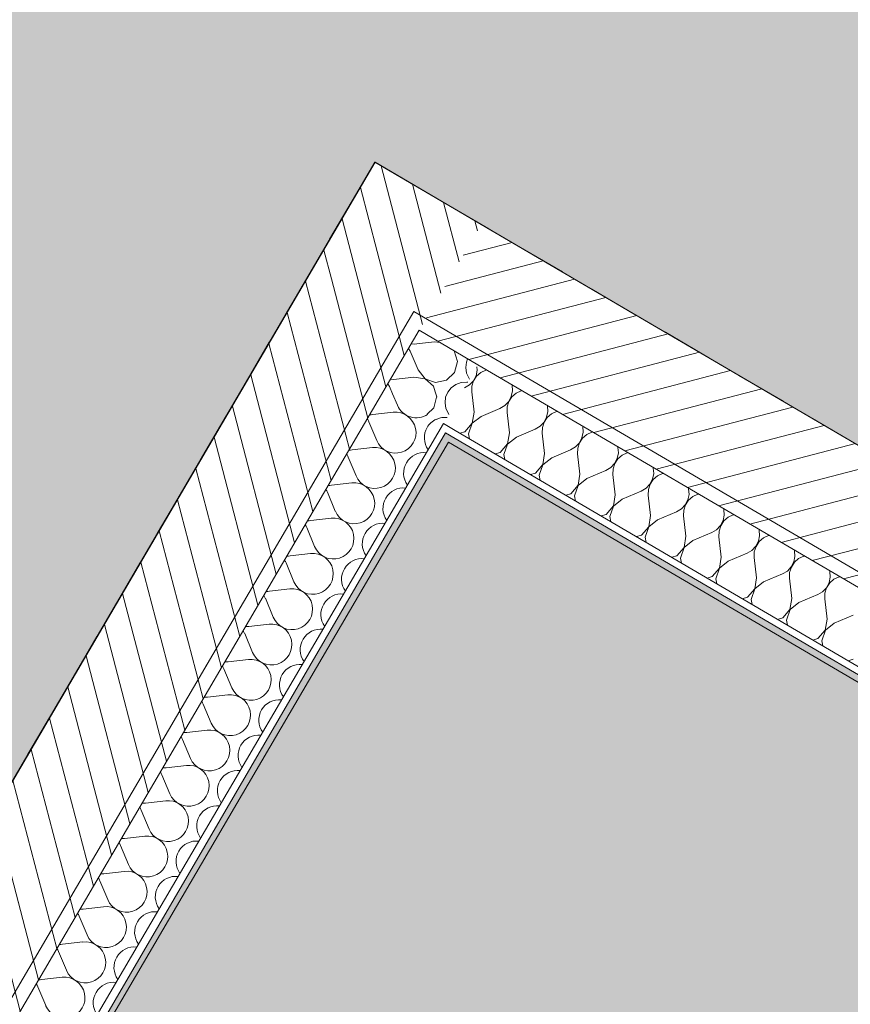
# Model space of a CAD drawing. Header units: millimetres. Extents: x -107151 to 48086, y -42122 to 26068.
# Tile 20 of 52: x -76172 to -74954, y -235 to 1208. Entities that reach past the tile are written whole.
import ezdxf
from ezdxf.enums import TextEntityAlignment as Align

# ---------------------------------------------------------------- set-up
doc = ezdxf.new("R2010")
doc.units = ezdxf.units.MM
doc.header["$MEASUREMENT"] = 0
doc.linetypes.add('Tirets petits', pattern=[125, 75, -50])
for name, color, linetype in [('01-STR_Dalles.ARCHI', 7, 'Continuous'), ('01-STR_Murs extérieurs.ARCHI', 7, 'Continuous'), ('03-SURFACE _ Utile.ARCHI', 7, 'Continuous'), ('04-SOE_Faux Plafond.ARCHI', 7, 'Continuous'), ('04-SOE_Revetement de sol.ARCHI', 7, 'Continuous'), ('05-INF _ COTATIONS.ARCHI', 7, 'Continuous'), ('Marques de Zone Archicad', 7, 'Continuous')]:
    doc.layers.add(name, color=color, linetype=linetype)
doc.styles.add('STYLE_GENERE_1', font='arial.ttf')
doc.styles.add('STYLE_GENERE_2', font='arial.ttf')
doc.dimstyles.new('STYLE_GENERE__1', dxfattribs={"dimtxt": 75, "dimasz": 57, "dimexe": 0.18, "dimexo": 50, "dimgap": 0, "dimtad": 1, "dimlfac": 0.001, "dimzin": 0, "dimdsep": 46, "dimtxsty": 'STYLE_GENERE_1', "dimblk": 'ARROWHEAD_2', "dimblk1": 'ARROWHEAD_2', "dimblk2": 'ARROWHEAD_2', "dimcen": 0.09, "dimclrd": 256, "dimclre": 256, "dimclrt": 256, "dimazin": 0, "dimtfac": 1, "dimtdec": 4, "dimtmove": 0, "dimatfit": 3, "dimfxl": 0, "dimtolj": 1, "dimtzin": 0, "dimarcsym": 0})
pattern_1 = [(104.63202, (0, 0), (36.283806, 9.47288), [])]

# ---------------------------------------------------------------- blocks, each defined once
blk = doc.blocks.new('Dalle_1_1', base_point=(-76544.5, 22024.4))
at = {"layer": '01-STR_Dalles.ARCHI', "color": 7, "linetype": 'Continuous', "lineweight": 5, "flags": 128}
blk.add_lwpolyline([(-35761.7, -1486.9), (-76544.5, 22024.4), (-87514.9, 4382), (-82216.1, 1323.8), (-82636.8, 474), (-77525.2, -2515.3), (-75594, 780.7), (-73919.8, -200.3), (-72002.7, 3053.2), (-57439.8, -5368.8), (-56247, -3333.1)], dxfattribs=at)
blk = doc.blocks.new('Espace collaboratif__14_1', base_point=(-79233.7, 3166.5))
at = {"layer": '03-SURFACE _ Utile.ARCHI', "linetype": 'Continuous', "lineweight": 0, "true_color": 0xe4e4e4}
blk.add_hatch(color=254, dxfattribs=at).paths.add_polyline_path([(-82179.3, 5123), (-83771.3, 2406.1), (-82006.1, 1387.3), (-82427.2, 536.8), (-77858.4, -2135.2), (-77695.5, -1857.3), (-77418.7, -2017.1), (-75651.1, 999.6), (-74199, 148.7), (-74021.7, 446.7), (-73765.9, 294.5), (-72535.7, 2369.9), (-79424.5, 6406.3), (-80317.3, 4882.6), (-80036.9, 4718.3), (-80239.1, 4373.2), (-80519.5, 4537.5), (-80688.3, 4249.4)])
at = {"layer": 'Marques de Zone Archicad', "color": 7, "lineweight": 5}
for tag, height, style, p in [('ROOM_NAME', 125, 'STYLE_GENERE_2', (-79678.1, 3961.5)), ('measuredAreaCode', 100, 'STYLE_GENERE_1', (-79795.9, 3763.1)), ('DUMMY_862', 100, 'STYLE_GENERE_1', (-79894.2, 3593)), ('DUMMY_863', 100, 'STYLE_GENERE_1', (-79623.5, 3436.7)), ('DUMMY_864', 100, 'STYLE_GENERE_1', (-79992.4, 3422.8)), ('ceilingHeightCode', 100, 'STYLE_GENERE_1', (-80090.6, 3252.7)), ('DUMMY_865', 100, 'STYLE_GENERE_1', (-79655.7, 3228.5)), ('DUMMY_861', 125, 'STYLE_GENERE_2', (-78316.7, 3204.1))]:
    blk.add_attdef(tag, text='', height=height, rotation=329.9997, dxfattribs=dict(at, style=style)).set_placement(p, align=Align.TOP_LEFT)
blk = doc.blocks.new('Dalle_2_1', base_point=(-77334.7, -2465.7))
at = {"layer": '01-STR_Dalles.ARCHI', "linetype": 'Continuous', "lineweight": 5}
h = blk.add_hatch(dxfattribs=at)
h.set_pattern_fill('GRAVILLON_0001', color=8, style=0, pattern_type=2)
h.set_pattern_definition([(45, (0, 175), (-55.68466, 55.68466), [0, -52.5, 0, -78.75]), (110, (175, 175), (74.00079, 26.93409), [0, -38.5, 0, -66.5])])
h.paths.add_polyline_path([(-77334.7, -2465.7), (-75902, -3302.4), (-74089.6, -251.5), (-75547.5, 602.8)])
at = {"layer": '01-STR_Dalles.ARCHI', "color": 7, "linetype": 'Continuous', "lineweight": 5, "flags": 128}
blk.add_lwpolyline([(-77334.7, -2465.7), (-75902, -3302.4), (-74089.6, -251.5), (-75547.5, 602.8)], close=True, dxfattribs=at)
blk = doc.blocks.new('Dalle_12_1', base_point=(-87291.7, 4437.9))
at = {"layer": '04-SOE_Faux Plafond.ARCHI', "color": 252, "linetype": 'Tirets petits', "lineweight": 5, "flags": 128}
blk.add_lwpolyline([(-87291.7, 4437.9), (-76490.4, 21808.4), (-36023.4, -1555.2), (-39411.7, -7251.8), (-43400.7, -4914.5), (-44935.1, -7533.1), (-55188.2, -1525.3), (-55569, -1302.2), (-61868.3, 2388.9), (-60121.8, 5369.6), (-63596.7, 7405.7), (-62757.3, 8840.1), (-65262.3, 10308), (-65757.5, 10598.2), (-65627.1, 10820.8), (-65972.2, 11023), (-66102.6, 10800.4), (-70073.8, 13127.5), (-70035.5, 13192.8), (-72449.2, 14601.8), (-72270.4, 14906.9), (-74211.7, 16044.4), (-74249.6, 15979.7), (-75417.1, 16663.7), (-82141.4, 5187.7), (-80715.1, 4352), (-77817.8, 9296.6), (-70849, 5213.7), (-73941.7, -2), (-75651.1, 999.6), (-77581.8, -2296.9), (-82427.2, 536.8), (-82006.1, 1387.3)], close=True, dxfattribs=at)
blk = doc.blocks.new('Dalle_15_1', base_point=(-76490.4, 21808.4))
at = {"layer": '04-SOE_Revetement de sol.ARCHI', "color": 7, "linetype": 'Continuous', "lineweight": 5, "flags": 128}
blk.add_lwpolyline([(-75443.8, 16766.3), (-82244, 5161), (-80688.3, 4249.3), (-80519.5, 4537.5), (-80239.1, 4373.2), (-80036.9, 4718.3), (-80317.3, 4882.6), (-79424.5, 6406.3), (-72535.3, 2370), (-73765.9, 294.5), (-74021.7, 446.7), (-74199, 148.7), (-75651.1, 999.6), (-77418.7, -2017.1), (-77695.5, -1857.3), (-77858.4, -2135.2), (-82427.2, 536.8), (-82006.1, 1387.3), (-87291.7, 4437.9), (-76490.4, 21808.4)], dxfattribs=at)
blk = doc.blocks.new('*X244')
at = {"layer": '01-STR_Murs extérieurs.ARCHI', "color": 7, "linetype": 'Continuous', "lineweight": 5}
for p, q in [((-75563.4, 736.2), (-75581.3, 734.2)), ((-75555.4, 734.9), (-75563.4, 736.2)), ((-75534.8, 722.8), (-75535.1, 723)), ((-75530, 707.1), (-75534.8, 722.8)), ((-75515, 711.2), (-75516.9, 706.4)), ((-75534.1, 691.2), (-75530, 707.1)), ((-75516.9, 706.4), (-75517.9, 698.2)), ((-75517.9, 698.2), (-75516.5, 690)), ((-75562, 676.5), (-75545.9, 679.9)), ((-75545.9, 679.9), (-75534.1, 691.2)), ((-75516.5, 690), (-75513, 682.5)), ((-75513, 682.5), (-75512.1, 681.5)), ((-75566.6, 678.1), (-75562, 676.5)), ((-75539, 668.8), (-75544.1, 662.3)), ((-75532.3, 673.7), (-75539, 668.8)), ((-75524.5, 676.5), (-75532.3, 673.7)), ((-75516.2, 677.1), (-75524.5, 676.5)), ((-75514.8, 676.8), (-75516.2, 677.1)), ((-75560.3, 655.3), (-75562.6, 662.5)), ((-75560.5, 654.7), (-75560.3, 655.3)), ((-75547.3, 654.7), (-75548.2, 646.4)), ((-75544.1, 662.3), (-75547.3, 654.7)), ((-75548.2, 646.4), (-75546.9, 638.3)), ((-75546.9, 638.3), (-75543.3, 630.8)), ((-75546.6, 625.3), (-75552.7, 624.9)), ((-75545.2, 625), (-75546.6, 625.3)), ((-75543.3, 630.8), (-75542.4, 629.7))]:
    blk.add_line(p, q, dxfattribs=at)
blk = doc.blocks.new('*X246')
at = {"layer": '01-STR_Murs extérieurs.ARCHI', "color": 7, "linetype": 'Continuous', "lineweight": 5}
for p, q in [((-75618, 643), (-75625, 659.8)), ((-75624.1, 632.7), (-75653.9, 629.3)), ((-75648.3, 591.3), (-75659.9, 618.9)), ((-75654.4, 580.9), (-75684.2, 577.5)), ((-75678.6, 539.5), (-75690.3, 567.1)), ((-75684.7, 529.1), (-75714.5, 525.7)), ((-75709, 487.7), (-75720.6, 515.4)), ((-75715, 477.4), (-75744.9, 474)), ((-75739.3, 436), (-75750.9, 463.6)), ((-75745.4, 425.6), (-75775.2, 422.2)), ((-75769.6, 384.2), (-75781.3, 411.8)), ((-75775.7, 373.8), (-75805.5, 370.4)), ((-75800, 332.4), (-75811.6, 360.1)), ((-75806, 322.1), (-75835.9, 318.7)), ((-75830.3, 280.6), (-75841.9, 308.3)), ((-75836.4, 270.3), (-75866.2, 266.9)), ((-75860.6, 228.9), (-75872.3, 256.5)), ((-75866.7, 218.5), (-75896.5, 215.1)), ((-75891, 177.1), (-75902.6, 204.8)), ((-75897, 166.8), (-75926.9, 163.4)), ((-75921.3, 125.3), (-75932.9, 153)), ((-75951.6, 73.6), (-75963.3, 101.2)), ((-75927.4, 115), (-75957.2, 111.6)), ((-75957.7, 63.2), (-75987.5, 59.8)), ((-75982, 21.8), (-75993.6, 49.5)), ((-75988, 11.5), (-76017.9, 8.1)), ((-76012.3, -30), (-76023.9, -2.3)), ((-76018.4, -40.3), (-76048.2, -43.7)), ((-76042.6, -81.7), (-76054.3, -54.1)), ((-76048.7, -92.1), (-76078.5, -95.5)), ((-76073, -133.5), (-76084.6, -105.8)), ((-76079, -143.8), (-76108.9, -147.2)), ((-76103.3, -185.3), (-76114.9, -157.6)), ((-76109.4, -195.6), (-76139.2, -199)), ((-76133.6, -237), (-76145.3, -209.4))]:
    blk.add_line(p, q, dxfattribs=at)
for centre, start, end in [((-75590.3, 654.6), 202.7621, 303.7477), ((-75687.6, 607.3), 22.7621, 32.0082), ((-75657.3, 659.1), 267.2559, 276.5019), ((-75620.7, 602.9), 202.7621, 96.5019), ((-75548.5, 595.4), 115.3377, 149.632), ((-75548.5, 595.4), 149.632, 215.866), ((-75687.6, 607.3), 267.2559, 276.5019), ((-75651, 551.1), 202.7621, 96.5019), ((-75717.9, 555.5), 22.7621, 32.0082), ((-75578.9, 543.6), 83.398, 149.632), ((-75578.9, 543.6), 149.632, 215.866), ((-75748.3, 503.8), 22.7621, 32.0082), ((-75717.9, 555.5), 267.2559, 276.5019), ((-75681.3, 499.3), 202.7621, 96.5019), ((-75609.2, 491.8), 83.398, 149.632), ((-75609.2, 491.8), 149.632, 215.866), ((-75711.7, 447.6), 202.7621, 96.5019), ((-75778.6, 452), 22.7621, 32.0082), ((-75748.3, 503.8), 267.2559, 276.5019), ((-75639.5, 440.1), 83.398, 149.632), ((-75639.5, 440.1), 149.632, 215.866), ((-75778.6, 452), 267.2559, 276.5019), ((-75742, 395.8), 202.7621, 96.5019), ((-75808.9, 400.2), 22.7621, 32.0082), ((-75669.9, 388.3), 83.398, 149.632), ((-75669.9, 388.3), 149.632, 215.866), ((-75839.3, 348.5), 22.7621, 32.0082), ((-75808.9, 400.2), 267.2559, 276.5019), ((-75772.3, 344), 202.7621, 96.5019), ((-75700.2, 336.5), 83.398, 149.632), ((-75700.2, 336.5), 149.632, 215.866), ((-75839.3, 348.5), 267.2559, 276.5019), ((-75802.7, 292.3), 202.7621, 96.5019), ((-75869.6, 296.7), 22.7621, 32.0082), ((-75730.5, 284.8), 83.398, 149.632), ((-75730.5, 284.8), 149.632, 215.866), ((-75899.9, 244.9), 22.7621, 32.0082), ((-75869.6, 296.7), 267.2559, 276.5019), ((-75833, 240.5), 202.7621, 96.5019), ((-75760.9, 233), 83.398, 149.632), ((-75760.9, 233), 149.632, 215.866), ((-75863.3, 188.7), 202.7621, 96.5019), ((-75930.3, 193.2), 22.7621, 32.0082), ((-75899.9, 244.9), 267.2559, 276.5019), ((-75791.2, 181.2), 83.398, 149.632), ((-75791.2, 181.2), 149.632, 215.866), ((-75930.3, 193.2), 267.2559, 276.5019), ((-75893.7, 137), 202.7621, 96.5019), ((-75821.5, 129.5), 83.398, 149.632), ((-75960.6, 141.4), 22.7621, 32.0082), ((-75821.5, 129.5), 149.632, 215.866), ((-75990.9, 89.6), 22.7621, 32.0082), ((-75960.6, 141.4), 267.2559, 276.5019), ((-75924, 85.2), 202.7621, 96.5019), ((-75851.9, 77.7), 83.398, 149.632), ((-75851.9, 77.7), 149.632, 215.866), ((-75990.9, 89.6), 267.2559, 276.5019), ((-75954.3, 33.4), 202.7621, 96.5019), ((-76021.3, 37.9), 22.7621, 32.0082), ((-75882.2, 25.9), 83.398, 149.632), ((-75882.2, 25.9), 149.632, 215.866), ((-76051.6, -13.9), 22.7621, 32.0082), ((-76021.3, 37.9), 267.2559, 276.5019), ((-75984.7, -18.4), 202.7621, 96.5019), ((-75912.5, -25.8), 83.398, 149.632), ((-75912.5, -25.8), 149.632, 215.866), ((-76015, -70.1), 202.7621, 96.5019), ((-76081.9, -65.7), 22.7621, 32.0082), ((-76051.6, -13.9), 267.2559, 276.5019), ((-75942.9, -77.6), 83.398, 149.632), ((-75942.9, -77.6), 149.632, 215.866), ((-76081.9, -65.7), 267.2559, 276.5019), ((-76045.3, -121.9), 202.7621, 96.5019), ((-75973.2, -129.4), 83.398, 149.632), ((-76112.3, -117.4), 22.7621, 32.0082), ((-75973.2, -129.4), 149.632, 215.866), ((-76075.6, -173.7), 202.7621, 96.5019), ((-76142.6, -169.2), 22.7621, 32.0082), ((-76112.3, -117.4), 267.2559, 276.5019), ((-76003.5, -181.1), 83.398, 149.632), ((-76003.5, -181.1), 149.632, 215.866), ((-76142.6, -169.2), 267.2559, 276.5019), ((-76106, -225.4), 202.7621, 96.5019), ((-76172.9, -221), 22.7621, 32.0082), ((-76033.9, -232.9), 83.398, 149.632), ((-76033.9, -232.9), 149.632, 215.866)]:
    blk.add_arc(centre, 30, start, end, dxfattribs=at)
blk = doc.blocks.new('*X247')
at = {"layer": '01-STR_Murs extérieurs.ARCHI', "color": 7, "linetype": 'Continuous', "lineweight": 5}
for p, q in [((-75599.3, 722.5), (-75601.6, 726.5)), ((-75587.7, 694.8), (-75599.3, 722.5)), ((-75597.9, 732.9), (-75593.2, 732.8)), ((-75581.3, 734.2), (-75593.2, 732.8)), ((-75587.7, 694.8), (-75577.4, 682)), ((-75628.2, 681.2), (-75623.5, 681)), ((-75593.7, 684.4), (-75623.5, 681)), ((-75577.5, 681.8), (-75593.7, 684.4)), ((-75565.2, 671), (-75577.5, 681.8)), ((-75577.4, 682), (-75566.6, 678.1)), ((-75629.6, 670.7), (-75632, 674.7)), ((-75625, 659.8), (-75629.6, 670.7)), ((-75562.6, 662.5), (-75565.2, 671)), ((-75564.4, 639.5), (-75560.5, 654.7)), ((-75574.3, 630), (-75564.4, 639.5)), ((-75554.8, 624.7), (-75561.2, 622.4)), ((-75552.7, 624.9), (-75554.8, 624.7))]:
    blk.add_line(p, q, dxfattribs=at)
blk = doc.blocks.new('Mur_45_1', base_point=(-77581.8, -2296.9))
at = {"layer": '01-STR_Murs extérieurs.ARCHI', "linetype": 'Continuous', "lineweight": 0, "true_color": 0x000000}
h = blk.add_hatch(dxfattribs=at)
h.set_pattern_fill('Hachure_simple_0001', color=18, style=0, pattern_type=2)
h.set_pattern_definition(pattern_1)
h.paths.add_polyline_path([(-75741.5, 843.9), (-75586.2, 752.9), (-75650.5, 999.2)])
h = blk.add_hatch(dxfattribs=at)
h.set_pattern_fill('Hachure_simple_0001', color=18, style=0, pattern_type=2)
h.set_pattern_definition(pattern_1)
h.paths.add_polyline_path([(-75650.5, 999.2), (-75586.2, 752.9), (-75495.2, 908.2)])
h = blk.add_hatch(dxfattribs=at)
h.set_pattern_fill('Hachure_simple_0001', color=18, style=0, pattern_type=2)
h.set_pattern_definition(pattern_1)
h.paths.add_polyline_path([(-75741.5, 843.9), (-76845.3, -1039.9), (-76690, -1130.9), (-75586.2, 752.9)])
at = {"layer": '01-STR_Murs extérieurs.ARCHI', "color": 7, "linetype": 'Continuous', "lineweight": 5}
for p, q in [((-76690, -1130.9), (-75586.2, 752.9)), ((-75499.9, 702.4), (-75586.2, 752.9)), ((-76603.7, -1181.4), (-75550.4, 616.1)), ((-75533.2, 606), (-75550.4, 616.1))]:
    blk.add_line(p, q, dxfattribs=at)
at = {"layer": '01-STR_Murs extérieurs.ARCHI', "color": 7, "linetype": 'Continuous', "lineweight": 5, "flags": 128}
for points in [[(-75650.5, 999.2), (-76845.3, -1039.9)], [(-75650.5, 999.2), (-75495.2, 908.2)], [(-76586.4, -1191.6), (-75543.3, 588.7)]]:
    blk.add_lwpolyline(points, dxfattribs=at)
at = {"layer": '01-STR_Murs extérieurs.ARCHI', "color": 7, "lineweight": 5}
for name in ['*X244', '*X247', '*X246']:
    blk.add_blockref(name, (0, 0), dxfattribs=at)
blk = doc.blocks.new('*X438')
at = {"layer": '01-STR_Murs extérieurs.ARCHI', "color": 7, "linetype": 'Continuous', "lineweight": 5}
for p, q in [((-75502.8, 686.3), (-75501.1, 694.4)), ((-75501.1, 694.4), (-75501.5, 699.6)), ((-75488.2, 694.7), (-75495.7, 691.2)), ((-75487.1, 694.9), (-75488.2, 694.7)), ((-75512.3, 673), (-75506.7, 679)), ((-75506.4, 678.9), (-75508.9, 671)), ((-75506.7, 679), (-75502.8, 686.3)), ((-75501.9, 685.8), (-75506.4, 678.9)), ((-75495.7, 691.2), (-75501.9, 685.8)), ((-75519.6, 668.7), (-75519.5, 668.7)), ((-75519.5, 668.7), (-75512.3, 673)), ((-75508.9, 671), (-75509.1, 662.7)), ((-75451.1, 656), (-75449.4, 664.1)), ((-75450, 672.3), (-75450.3, 673.3)), ((-75449.4, 664.1), (-75450, 672.3)), ((-75436.4, 664.4), (-75443.9, 660.9)), ((-75435.4, 664.6), (-75436.4, 664.4)), ((-75505.7, 632.9), (-75509.1, 662.7)), ((-75454.9, 648.6), (-75451.1, 656)), ((-75450.1, 655.5), (-75454.7, 648.5)), ((-75443.9, 660.9), (-75450.1, 655.5)), ((-75495.4, 626.8), (-75467.7, 638.4)), ((-75467.7, 638.4), (-75460.6, 642.6)), ((-75460.6, 642.6), (-75454.9, 648.6)), ((-75457.1, 640.6), (-75457.3, 632.3)), ((-75454.7, 648.5), (-75457.1, 640.6)), ((-75398.2, 642), (-75398.6, 643)), ((-75397.6, 633.8), (-75398.2, 642)), ((-75508.4, 616.7), (-75505.7, 632.9)), ((-75495.4, 626.8), (-75508.2, 616.6)), ((-75453.9, 602.5), (-75457.3, 632.3)), ((-75403.1, 618.3), (-75399.3, 625.6)), ((-75398.4, 625.1), (-75402.9, 618.2)), ((-75399.3, 625.6), (-75397.6, 633.8)), ((-75392.1, 630.5), (-75398.4, 625.1)), ((-75384.6, 634.1), (-75392.1, 630.5)), ((-75383.6, 634.2), (-75384.6, 634.1)), ((-75519.2, 604.3), (-75508.4, 616.7)), ((-75508.2, 616.6), (-75513.7, 601.1)), ((-75443.6, 596.5), (-75415.9, 608.1)), ((-75415.9, 608.1), (-75408.8, 612.3)), ((-75408.8, 612.3), (-75403.1, 618.3)), ((-75405.4, 610.3), (-75405.6, 602)), ((-75402.9, 618.2), (-75405.4, 610.3)), ((-75346.4, 611.7), (-75346.8, 612.7)), ((-75345.8, 603.4), (-75346.4, 611.7)), ((-75526.5, 602.1), (-75519.2, 604.3)), ((-75513.7, 601.1), (-75512.1, 593.6)), ((-75456.6, 586.4), (-75453.9, 602.5)), ((-75443.6, 596.5), (-75456.4, 586.2)), ((-75402.2, 572.2), (-75405.6, 602)), ((-75351.3, 588), (-75347.5, 595.3)), ((-75346.6, 594.8), (-75351.1, 587.9)), ((-75347.5, 595.3), (-75345.8, 603.4)), ((-75340.4, 600.2), (-75346.6, 594.8)), ((-75332.9, 603.7), (-75340.4, 600.2)), ((-75331.8, 603.9), (-75332.9, 603.7)), ((-75467.4, 574), (-75456.6, 586.4)), ((-75456.4, 586.2), (-75461.9, 570.8)), ((-75391.8, 566.1), (-75364.2, 577.7)), ((-75364.2, 577.7), (-75357, 582)), ((-75357, 582), (-75351.3, 588)), ((-75353.6, 580), (-75353.8, 571.7)), ((-75351.1, 587.9), (-75353.6, 580)), ((-75294.7, 581.3), (-75295, 582.3)), ((-75294.1, 573.1), (-75294.7, 581.3)), ((-75474.7, 571.7), (-75467.4, 574)), ((-75461.9, 570.8), (-75460.3, 563.3)), ((-75404.8, 556), (-75402.2, 572.2)), ((-75391.8, 566.1), (-75404.6, 555.9)), ((-75350.4, 541.9), (-75353.8, 571.7)), ((-75299.6, 557.6), (-75295.7, 565)), ((-75294.8, 564.5), (-75299.4, 557.5)), ((-75295.7, 565), (-75294.1, 573.1)), ((-75288.6, 569.9), (-75294.8, 564.5)), ((-75281.1, 573.4), (-75288.6, 569.9)), ((-75280.1, 573.6), (-75281.1, 573.4)), ((-75415.6, 543.7), (-75404.8, 556)), ((-75404.6, 555.9), (-75410.1, 540.5)), ((-75312.4, 547.4), (-75305.3, 551.6)), ((-75305.3, 551.6), (-75299.6, 557.6)), ((-75301.8, 549.6), (-75302, 541.3)), ((-75299.4, 557.5), (-75301.8, 549.6)), ((-75242.9, 551), (-75243.2, 552)), ((-75242.3, 542.8), (-75242.9, 551)), ((-75423, 541.4), (-75415.6, 543.7)), ((-75410.1, 540.5), (-75408.5, 532.9)), ((-75353.1, 525.7), (-75350.4, 541.9)), ((-75340.1, 535.8), (-75352.9, 525.6)), ((-75340.1, 535.8), (-75312.4, 547.4)), ((-75298.6, 511.5), (-75302, 541.3)), ((-75247.8, 527.3), (-75244, 534.6)), ((-75243.1, 534.1), (-75247.6, 527.2)), ((-75244, 534.6), (-75242.3, 542.8)), ((-75236.8, 539.5), (-75243.1, 534.1)), ((-75229.3, 543.1), (-75236.8, 539.5)), ((-75228.3, 543.2), (-75229.3, 543.1)), ((-75363.8, 513.3), (-75353.1, 525.7)), ((-75352.9, 525.6), (-75358.4, 510.1)), ((-75260.6, 517.1), (-75253.5, 521.3)), ((-75253.5, 521.3), (-75247.8, 527.3)), ((-75247.6, 527.2), (-75250.1, 519.3)), ((-75191.1, 520.7), (-75191.5, 521.7)), ((-75190.5, 512.4), (-75191.1, 520.7)), ((-75371.2, 511.1), (-75363.8, 513.3)), ((-75358.4, 510.1), (-75356.8, 502.6)), ((-75301.3, 495.4), (-75298.6, 511.5)), ((-75288.3, 505.5), (-75301.1, 495.2)), ((-75288.3, 505.5), (-75260.6, 517.1)), ((-75250.1, 519.3), (-75250.3, 511)), ((-75246.9, 481.2), (-75250.3, 511)), ((-75192.2, 504.3), (-75190.5, 512.4)), ((-75185.1, 509.2), (-75191.3, 503.8)), ((-75177.6, 512.7), (-75185.1, 509.2)), ((-75176.5, 512.9), (-75177.6, 512.7)), ((-75312.1, 483), (-75301.3, 495.4)), ((-75301.1, 495.2), (-75306.6, 479.8)), ((-75208.9, 486.7), (-75201.7, 491)), ((-75201.7, 491), (-75196, 497)), ((-75195.8, 496.9), (-75198.3, 489)), ((-75196, 497), (-75192.2, 504.3)), ((-75191.3, 503.8), (-75195.8, 496.9)), ((-75139.4, 490.3), (-75139.7, 491.3)), ((-75319.4, 480.7), (-75312.1, 483)), ((-75306.6, 479.8), (-75305, 472.3)), ((-75249.5, 465), (-75246.9, 481.2)), ((-75236.5, 475.1), (-75208.9, 486.7)), ((-75198.3, 489), (-75198.5, 480.7)), ((-75195.1, 450.9), (-75198.5, 480.7)), ((-75140.4, 474), (-75138.8, 482.1)), ((-75133.3, 478.9), (-75139.5, 473.5)), ((-75138.8, 482.1), (-75139.4, 490.3)), ((-75125.8, 482.4), (-75133.3, 478.9)), ((-75124.8, 482.6), (-75125.8, 482.4)), ((-75260.3, 452.7), (-75249.5, 465)), ((-75249.3, 464.9), (-75254.8, 449.5)), ((-75236.5, 475.1), (-75249.3, 464.9)), ((-75150, 460.6), (-75144.3, 466.6)), ((-75144.1, 466.5), (-75146.5, 458.6)), ((-75144.3, 466.6), (-75140.4, 474)), ((-75139.5, 473.5), (-75144.1, 466.5)), ((-75267.7, 450.4), (-75260.3, 452.7)), ((-75254.8, 449.5), (-75253.2, 441.9)), ((-75197.8, 434.7), (-75195.1, 450.9)), ((-75184.8, 444.8), (-75157.1, 456.4)), ((-75157.1, 456.4), (-75150, 460.6)), ((-75146.5, 458.6), (-75146.7, 450.3)), ((-75143.3, 420.5), (-75146.7, 450.3)), ((-75088.7, 443.6), (-75087, 451.8)), ((-75087.6, 460), (-75087.9, 461)), ((-75081.5, 448.6), (-75087.8, 443.1)), ((-75087, 451.8), (-75087.6, 460)), ((-75074, 452.1), (-75081.5, 448.6)), ((-75073, 452.2), (-75074, 452.1)), ((-75208.5, 422.3), (-75197.8, 434.7)), ((-75197.6, 434.6), (-75203.1, 419.1)), ((-75184.8, 444.8), (-75197.6, 434.6)), ((-75098.2, 430.3), (-75092.5, 436.3)), ((-75092.3, 436.2), (-75094.8, 428.3)), ((-75092.5, 436.3), (-75088.7, 443.6)), ((-75087.8, 443.1), (-75092.3, 436.2)), ((-75215.9, 420.1), (-75208.5, 422.3)), ((-75203.1, 419.1), (-75201.5, 411.6)), ((-75146, 404.4), (-75143.3, 420.5)), ((-75133, 414.5), (-75105.3, 426.1)), ((-75105.3, 426.1), (-75098.2, 430.3)), ((-75094.8, 428.3), (-75095, 420)), ((-75091.6, 390.2), (-75095, 420)), ((-75036.9, 413.3), (-75035.2, 421.4)), ((-75035.8, 429.7), (-75036.2, 430.7)), ((-75035.2, 421.4), (-75035.8, 429.7)), ((-75022.3, 421.7), (-75029.8, 418.2)), ((-75021.2, 421.9), (-75022.3, 421.7)), ((-75156.8, 392), (-75146, 404.4)), ((-75145.8, 404.2), (-75151.3, 388.8)), ((-75133, 414.5), (-75145.8, 404.2)), ((-75046.4, 400), (-75040.7, 406)), ((-75040.5, 405.9), (-75043, 398)), ((-75040.7, 406), (-75036.9, 413.3)), ((-75036, 412.8), (-75040.5, 405.9)), ((-75029.8, 418.2), (-75036, 412.8)), ((-75164.1, 389.7), (-75156.8, 392)), ((-75094.2, 374), (-75091.6, 390.2)), ((-75081.2, 384.1), (-75053.6, 395.7)), ((-75053.6, 395.7), (-75046.4, 400)), ((-75043, 398), (-75043.2, 389.7)), ((-74985.1, 383), (-74983.5, 391.1)), ((-74984.1, 399.3), (-74984.4, 400.3)), ((-74983.5, 391.1), (-74984.1, 399.3)), ((-74970.5, 391.4), (-74978, 387.9)), ((-74969.5, 391.6), (-74970.5, 391.4)), ((-75151.3, 388.8), (-75149.7, 381.3)), ((-75081.2, 384.1), (-75094, 373.9)), ((-75039.8, 359.9), (-75043.2, 389.7)), ((-74994.7, 369.6), (-74989, 375.6)), ((-74988.8, 375.5), (-74991.2, 367.6)), ((-74989, 375.6), (-74985.1, 383)), ((-74984.2, 382.5), (-74988.8, 375.5)), ((-74978, 387.9), (-74984.2, 382.5)), ((-75112.4, 359.4), (-75105, 361.7)), ((-75105, 361.7), (-75094.2, 374)), ((-75094, 373.9), (-75099.5, 358.5)), ((-75029.4, 353.8), (-75001.8, 365.4)), ((-75001.8, 365.4), (-74994.7, 369.6)), ((-74991.2, 367.6), (-74991.4, 359.3)), ((-75099.5, 358.5), (-75097.9, 350.9)), ((-75042.5, 343.7), (-75039.8, 359.9)), ((-75029.4, 353.8), (-75042.3, 343.6)), ((-74988, 329.5), (-74991.4, 359.3)), ((-75053.2, 331.3), (-75042.5, 343.7)), ((-75042.3, 343.6), (-75047.8, 328.1)), ((-74977.7, 323.5), (-74950, 335.1)), ((-75060.6, 329.1), (-75053.2, 331.3)), ((-75047.8, 328.1), (-75046.2, 320.6)), ((-74990.7, 313.4), (-74988, 329.5)), ((-74977.7, 323.5), (-74990.5, 313.2)), ((-75001.5, 301), (-74990.7, 313.4)), ((-74990.5, 313.2), (-74996, 297.8)), ((-75008.8, 298.7), (-75001.5, 301)), ((-74996, 297.8), (-74994.4, 290.3)), ((-74957.1, 268.4), (-74949.7, 270.7))]:
    blk.add_line(p, q, dxfattribs=at)
blk = doc.blocks.new('Mur_110_1', base_point=(-75650.5, 999.2))
at = {"layer": '01-STR_Murs extérieurs.ARCHI', "linetype": 'Continuous', "lineweight": 0, "true_color": 0x000000}
h = blk.add_hatch(dxfattribs=at)
h.set_pattern_fill('Hachure_simple_0001', color=18, style=0, pattern_type=2)
h.set_pattern_definition([(14.63202, (0, 0), (-9.47288, 36.283806), [])])
h.paths.add_polyline_path([(-73899.4, -165.9), (-73941.7, -2), (-75495.2, 908.2), (-75586.2, 752.9), (-73930, -217.5)])
at = {"layer": '01-STR_Murs extérieurs.ARCHI', "color": 7, "linetype": 'Continuous', "lineweight": 5}
for p, q in [((-75499.9, 702.4), (-75586.2, 752.9)), ((-75499.9, 702.4), (-73930, -217.5)), ((-75533.2, 606), (-75550.4, 616.1)), ((-75533.2, 606), (-73842.9, -384.4))]:
    blk.add_line(p, q, dxfattribs=at)
at = {"layer": '01-STR_Murs extérieurs.ARCHI', "color": 7, "linetype": 'Continuous', "lineweight": 5, "flags": 128}
for points in [[(-73941.7, -2), (-75495.2, 908.2)], [(-75543.3, 588.7), (-73835.8, -411.8)]]:
    blk.add_lwpolyline(points, dxfattribs=at)
at = {"layer": '01-STR_Murs extérieurs.ARCHI', "color": 7, "lineweight": 5}
blk.add_blockref('*X438', (0, 0), dxfattribs=at)
blk = doc.blocks.new('*D801')
at = {"layer": '05-INF _ COTATIONS.ARCHI', "color": 251, "linetype": 'Continuous', "lineweight": 5, "true_color": 0x666666}
for p, q in [((-75118.1, 3969.9), (-75156, 3905.2)), ((-75134.6, 3867.6), (-75177.4, 3942.8)), ((-75204.5, 3933.6), (-75107.5, 3876.8)), ((-75156, 3905.2), (-78479, -1766)), ((-78500.4, -1728.3), (-78457.6, -1803.6)), ((-78527.5, -1737.5), (-78430.5, -1794.4)), ((-78479, -1766), (-78497.5, -1797.6))]:
    blk.add_line(p, q, dxfattribs=at)
at = {"layer": '05-INF _ COTATIONS.ARCHI', "color": 251, "lineweight": 5, "true_color": 0x666666, "insert": (-76881, 990.9), "char_height": 75, "attachment_point": 7, "rotation": 59.632, "style": 'STYLE_GENERE_1'}
blk.add_mtext('\\A1;{\\pql;\\fArial|b0|i0|c0|p0;\\W1.000000;6,57}', dxfattribs=at)
blk = doc.blocks.new('ARROWHEAD_2')
at = {"color": 0, "linetype": 'Continuous', "lineweight": 0}
for p, q in [((-0.378, -0.655), (0.378, 0.655)), ((0, 0), (-1, 0))]:
    blk.add_line(p, q, dxfattribs=at)

msp = doc.modelspace()

# ---------------------------------------------------------------- linework, layer by layer
at = {"layer": '03-SURFACE _ Utile.ARCHI', "color": 254, "linetype": 'Continuous', "lineweight": 0, "true_color": 0xe4e4e4, "flags": 128}
msp.add_lwpolyline([(-82179.307, 5122.982), (-83771.255, 2406.095), (-82006.099, 1387.343), (-82427.232, 536.761), (-77858.368, -2135.153), (-77695.533, -1857.252), (-77418.719, -2017.072), (-75651.115, 999.598), (-74198.969, 148.72), (-74021.735, 446.701), (-73765.908, 294.539), (-72535.706, 2369.857), (-79424.467, 6406.296), (-80317.256, 4882.624), (-80036.862, 4718.328), (-80239.079, 4373.217), (-80519.48, 4537.517), (-80688.33, 4249.351)], close=True, dxfattribs=at)

# ---------------------------------------------------------------- block references
at = {"layer": '01-STR_Dalles.ARCHI', "color": 7, "linetype": 'Continuous', "lineweight": 5}
for name, p in [('Dalle_1_1', (-76544.536, 22024.362)), ('Dalle_2_1', (-77334.742, -2465.712))]:
    msp.add_blockref(name, p, dxfattribs=at)
at = {"layer": '01-STR_Murs extérieurs.ARCHI', "color": 7, "lineweight": 5}
for name, p in [('Mur_45_1', (-77581.796, -2296.896)), ('Mur_110_1', (-75650.456, 999.213))]:
    msp.add_blockref(name, p, dxfattribs=at)
at = {"layer": '03-SURFACE _ Utile.ARCHI', "color": 7, "linetype": 'Continuous', "lineweight": 5}
msp.add_blockref('Espace collaboratif__14_1', (-79233.749, 3166.473), dxfattribs=at)
at = {"layer": '04-SOE_Faux Plafond.ARCHI', "color": 252, "linetype": 'Tirets petits', "lineweight": 5}
msp.add_blockref('Dalle_12_1', (-87291.697, 4437.903), dxfattribs=at)
at = {"layer": '04-SOE_Revetement de sol.ARCHI', "color": 7, "linetype": 'Continuous', "lineweight": 5}
msp.add_blockref('Dalle_15_1', (-76490.431, 21808.373), dxfattribs=at)

# ---------------------------------------------------------------- dimensions: what is measured, and where the dimension line sits
at = {"layer": '05-INF _ COTATIONS.ARCHI', "color": 251, "linetype": 'Continuous', "lineweight": 5, "true_color": 0x666666}
dim = msp.add_linear_dim(base=(-78478.995, -1765.951), p1=(-75979.855, 4387.94), p2=(-82216.492, 424.019), angle=239.63202, dimstyle='STYLE_GENERE__1', dxfattribs=at)
dim.commit()
dim.dimension.update_dxf_attribs({"geometry": '*D801', "text_midpoint": (-76864.314, 1093.581), "dimtype": 160, "text_rotation": 59.63202})

doc.saveas('drawing.dxf')
